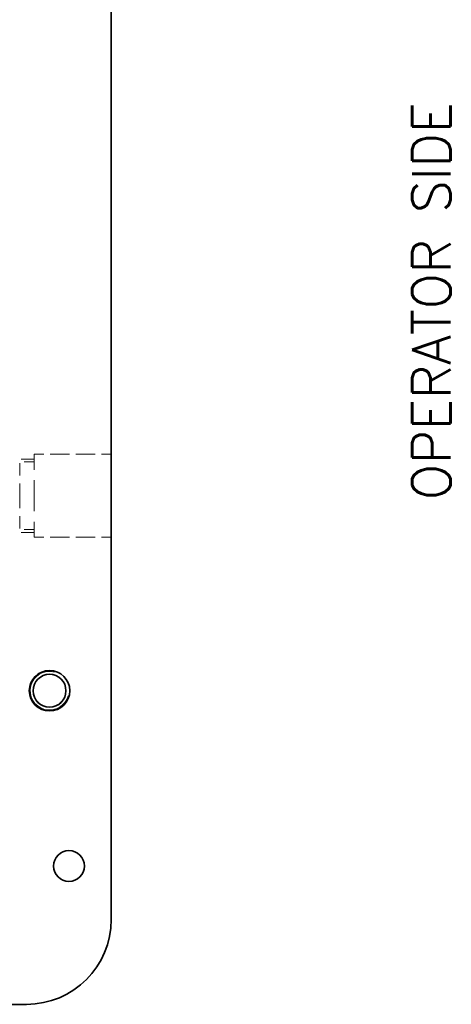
# Model space of a CAD drawing. Header units: millimetres. Extents: x 0 to 1189, y 0 to 841.
# Tile 7 of 84: x 176 to 232, y 172 to 300. Entities that reach past the tile are written whole.
import ezdxf

# ---------------------------------------------------------------- set-up
doc = ezdxf.new("R2010")
doc.units = ezdxf.units.MM
doc.layers.add('1', color=7, linetype='Continuous')
doc.styles.add('pwfont', font='simplex.shx')

msp = doc.modelspace()

# ---------------------------------------------------------------- linework, layer by layer
at = {"layer": '1', "color": 95, "linetype": 'Continuous', "lineweight": 35}
for p, q in [((187.91, 183.09), (187.91, 302.72)), ((141.41, 172.09), (176.91, 172.09))]:
    msp.add_line(p, q, dxfattribs=at)
at = {"layer": '1', "color": 251, "linetype": 'Continuous', "lineweight": 13}
for p, q in [((177.9, 242.73), (176.25, 242.73)), ((179.15, 243.35), (177.9, 243.35)), ((182.49, 243.35), (179.98, 243.35)), ((185.82, 243.35), (183.32, 243.35)), ((187.91, 243.35), (186.66, 243.35)), ((177.9, 242.35), (176.62, 242.35)), ((176.62, 233.6), (177.9, 233.6)), ((177.9, 233.21), (176.25, 233.21)), ((177.9, 232.6), (179.15, 232.6)), ((179.98, 232.6), (182.49, 232.6)), ((183.32, 232.6), (185.82, 232.6)), ((186.66, 232.6), (187.91, 232.6))]:
    msp.add_line(p, q, dxfattribs=at)
at = {"layer": '1', "color": 95, "linetype": 'Continuous', "lineweight": 35}
for centre, radius in [((179.91, 212.72), 2.62), ((179.91, 212.72), 2.13), ((182.43, 190.01), 2)]:
    msp.add_circle(centre, radius, dxfattribs=at)
at = {"layer": '1', "color": 95, "linetype": 'Continuous', "lineweight": 13}
msp.add_arc((179.91, 212.72), 2.5, 75, 345, dxfattribs=at)
at = {"layer": '1', "color": 95, "linetype": 'Continuous', "lineweight": 35}
msp.add_arc((176.91, 183.09), 11, 270, 0, dxfattribs=at)
at = {"layer": '1', "color": 251, "linetype": 'Continuous', "lineweight": 13}
for points, knots in [([(177.9, 241.33), (177.9, 241.77), (177.9, 242.94), (177.9, 243.35)], [0, 0, 0.218947, 0.79701, 1, 1]), ([(176.04, 242.21), (176.04, 241.79), (176.04, 240.62)], [0, 0, 0.264088, 1, 1]), ([(176.04, 239.56), (176.04, 237.97), (176.04, 236.38)], [0, 0, 0.500003, 1, 1]), ([(176.04, 235.32), (176.04, 234.66), (176.04, 233.84), (176.04, 233.73)], [0, 0, 0.418224, 0.933144, 1, 1]), ([(177.9, 232.6), (177.9, 232.7), (177.9, 233.5), (177.9, 234.61)], [0, 0, 0.051235, 0.449416, 1, 1]), ([(179.91, 214.85), (179.25, 214.75), (178.66, 214.44), (178.43, 214.21)], [0, 0, 0.399999, 0.800004, 1, 1]), ([(181.4, 214.21), (181.16, 214.44), (180.57, 214.75), (179.91, 214.85)], [0, 0, 0.199993, 0.599994, 1, 1]), ([(177.87, 213.27), (177.79, 212.72), (177.89, 212.07), (178.19, 211.48), (178.66, 211.01), (179.25, 210.7), (179.36, 210.69)], [0, 0, 0.16667, 0.366667, 0.566665, 0.766668, 0.966666, 1, 1]), ([(180.46, 210.69), (180.57, 210.7), (181.16, 211.01), (181.63, 211.48), (181.93, 212.07), (182.04, 212.72), (181.95, 213.27)], [0, 0, 0.033334, 0.233333, 0.433331, 0.633332, 0.83333, 1, 1])]:
    msp.add_open_spline(points, degree=1, knots=knots, dxfattribs=at)
for points in [[(177.9, 237.97), (177.9, 239.99)], [(177.9, 235.96), (177.9, 237.97)]]:
    msp.add_open_spline(points, degree=1, dxfattribs=at)

# ---------------------------------------------------------------- texts
at = {"layer": '1', "color": 1, "linetype": 'Continuous', "lineweight": 13, "insert": (231.9, 237.43), "char_height": 5, "attachment_point": 7, "rotation": 90, "line_spacing_factor": 0.903614, "style": 'pwfont'}
msp.add_mtext('\\W0.9857;OPERATOR SIDE', dxfattribs=at)

doc.saveas('drawing.dxf')
